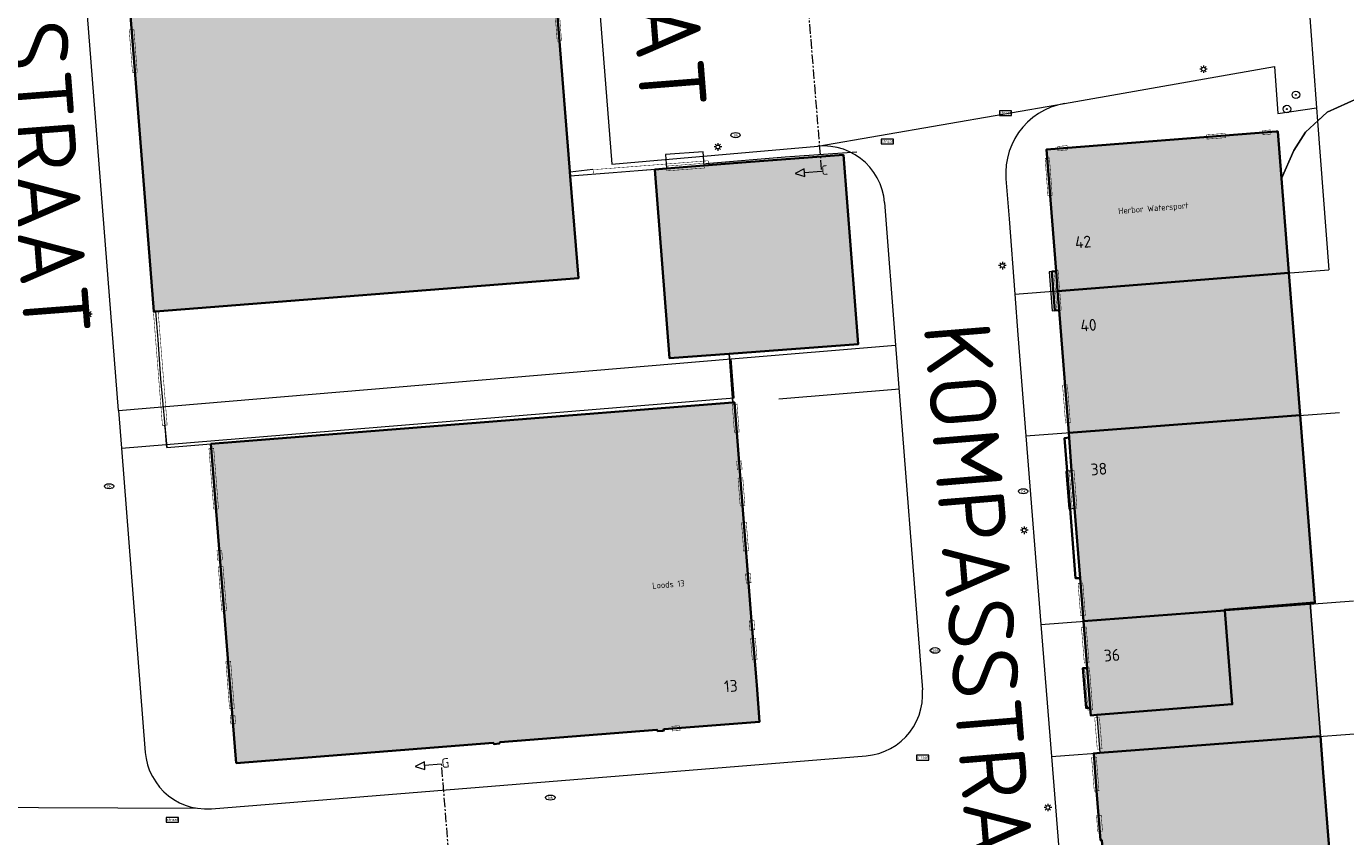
# Model space of a CAD drawing. Header units: metres. Extents: x 97476 to 98458, y 435938 to 436449.
# Tile 39 of 55: x 98207 to 98346, y 436091 to 436177. Entities that reach past the tile are written whole.
import ezdxf
from ezdxf.enums import TextEntityAlignment as Align
from ezdxf.lldxf.tags import DXFTag

# ---------------------------------------------------------------- set-up
doc = ezdxf.new("R2010")
doc.units = ezdxf.units.M
doc.linetypes.add('ZZ-CENTER-SO', pattern=[8, 5, -1, 1, -1])
for name, color, linetype, lineweight in [('B-RO-OG-BEBOUWING-V', 254, 'Continuous', 18), ('B-WE-GK-BESCHOEIING-G', 252, 'GK-BESCHOEIING', 18), ('B-WE-GR-BOOM-S', 252, 'Continuous', 18), ('B-WE-IE-MEUBILAIR_WEGMEUBILAIR_VERKEERSBORD-S', 252, 'Continuous', 18), ('B-WE-IE-TERREINAFSCHEIDING_KUNSTMATIG_HEKWERK-G', 252, 'IE-TERREINAFSCHEIDING-KUNSTMATIG', 18), ('B-WE-KG-GRENS_PERCEEL-G', 150, 'KG-PERCEEL', 18), ('B-WE-KL-ET_LS_OV_LICHTMAST-S', 1, 'Continuous', 18), ('B-WE-KL-GAS_PUT-S', 252, 'Continuous', 18), ('B-WE-KL-WATER-S', 252, 'Continuous', 18), ('B-WE-OG-BEBOUWING-GV', 4, 'Continuous', 35), ('B-WE-OG-BEBOUWING_ENTREE_GARAGE-G', 4, 'Continuous', 18), ('B-WE-OG-BEBOUWING_HOOFDGEBOUW-G', 4, 'Continuous', 18), ('B-WE-OG-BEBOUWING_HUISNUMMER-T25-500', 7, 'Continuous', 25), ('B-WE-OG-BEBOUWING_STRAATNAAM-T35-2000', 2, 'Continuous', 35), ('B-WE-OG-GRONDGEBRUIK-T25-250', 7, 'Continuous', 25), ('B-WE-OG-TERREIN_ERF-GV', 252, 'Continuous', 18), ('B-WE-OG-WATER-GV', 252, 'Continuous', 18), ('B-WE-VH-VERHARDING_OPEN-GV', 252, 'Continuous', 18), ('X-XX-AL-VERWIJZING-S-200', 7, 'Continuous', 18), ('X-XX-AL-VERWIJZING_DOORSNEDE-G', 7, 'ZZ-CENTER-SO', 18)]:
    doc.layers.add(name, color=color, linetype=linetype, lineweight=lineweight)
doc.styles.add('NLCS-ISO', font='NLCS-ISO.ttf')
doc.styles.add('NLCS-ISO-M2000-T35', font='NLCS-ISO.ttf', dxfattribs={"height": 7})
doc.styles.add('NLCS-ISO-M250-T25', font='NLCS-ISO.ttf', dxfattribs={"height": 0.625})
doc.styles.add('NLCS-ISO-M500-T25', font='NLCS-ISO.ttf', dxfattribs={"height": 1.25})
doc.styles.get("Standard").update_dxf_attribs({"font": 'arial.ttf'})
doc.linetypes.add('GK-BESCHOEIING', pattern='A,30,-5,[1,NLCS.SHX,S=1,R=0,X=0,Y=0],-5', length=40)
doc.linetypes.add('IE-TERREINAFSCHEIDING-KUNSTMATIG', pattern='A,4,[82,NLCS.SHX,S=0.75,R=90,X=0,Y=0],4,-2', length=10)
tags = doc.linetypes.add('KG-PERCEEL', pattern='A,5.5,-2,["P",Standard,S=1.8,R=0,X=-0.5,Y=-0.9],-2,5.5,-2,[5,NLCS.SHX,S=0.75,R=0,X=0,Y=0],-2', length=19).pattern_tags.tags
tags[6] = DXFTag(74, 10)

# ---------------------------------------------------------------- blocks, each defined once
blk = doc.blocks.new('SIE-WEG_VERKEERSBORD_STRAATNAAM-SO')
at = {"color": 0, "linetype": 'ByBlock', "lineweight": 18}
blk.add_lwpolyline([(-3.25, -1.25), (3.25, -1.25), (3.25, 1.25), (-3.25, 1.25)], close=True, dxfattribs=at)
at = {"color": 0, "linetype": 'ByBlock', "lineweight": 18, "style": 'NLCS-ISO'}
blk.add_text('straat', height=1.5, dxfattribs=at).set_placement((0, 0.15), align=Align.MIDDLE_CENTER)
blk = doc.blocks.new('SKL-ET_OV_LICHTMAST-SO')
at = {"color": 0, "linetype": 'ByBlock', "lineweight": 18}
for points in [[(-1.25, 0), (-2, 0)], [(-1.41, 1.41), (-0.88, 0.88)], [(0, 2), (0, 1.25)], [(0.88, 0.88), (1.41, 1.41)], [(2, 0), (1.25, 0)], [(-1.41, -1.41), (-0.88, -0.88)], [(0, -1.25), (0, -2)], [(0.88, -0.88), (1.41, -1.41)]]:
    blk.add_lwpolyline(points, dxfattribs=at)
blk.add_circle((0, 0), 1, dxfattribs=at)
blk = doc.blocks.new('SKL-WATER_BRANDKRAAN_BRANDPUT-SO')
at = {"color": 0, "linetype": 'ByBlock', "lineweight": 18}
blk.add_ellipse((0, 0), major_axis=(2.5, 0), ratio=0.54, dxfattribs=at)
at = {"color": 0, "linetype": 'ByBlock', "lineweight": 18, "style": 'NLCS-ISO'}
blk.add_text('bk', height=1.5, dxfattribs=at).set_placement((0.16, 0), align=Align.MIDDLE_CENTER)
blk = doc.blocks.new('SKL-GAS_PUT-SO')
at = {"color": 0, "linetype": 'ByBlock', "lineweight": 18}
blk.add_ellipse((0, 0), major_axis=(2.5, 0), ratio=0.601255, dxfattribs=at)
at = {"color": 0, "linetype": 'ByBlock', "lineweight": 18, "style": 'NLCS-ISO'}
blk.add_text('gas', height=1.8, dxfattribs=at).set_placement((0.12, 0.3), align=Align.MIDDLE_CENTER)
blk = doc.blocks.new('SGR-BOOM_01-SO')
at = {"linetype": 'ByBlock', "lineweight": 18}
h = blk.add_hatch(color=0, dxfattribs=at)
h.dxf.hatch_style = 1
edge = h.paths.add_edge_path()
edge.add_arc((0, 0), 0.25, 0, 360)
at = {"color": 0, "linetype": 'ByBlock', "lineweight": 18}
for radius in [2, 0.25]:
    blk.add_circle((0, 0), radius, dxfattribs=at)
blk = doc.blocks.new('SAL-VERWIJZING_DOORSNEDE_LINKS-SO')
for p, q in [((-9, 2), (-14, 0)), ((-14, 0), (-9, -2)), ((-9, -2), (-9, 2)), ((0, 0), (-9, 0))]:
    blk.add_line(p, q)
at = {"lineweight": 50, "style": 'NLCS-ISO'}
blk.add_attdef('...', text='', height=5, dxfattribs=at).set_placement((0, 0.53), align=Align.MIDDLE_LEFT)

msp = doc.modelspace()

# ---------------------------------------------------------------- hatches: boundary and pattern name
at = {"layer": 'B-RO-OG-BEBOUWING-V', "transparency": 33554495}
h = msp.add_hatch(color=256, dxfattribs=at)
h.dxf.hatch_style = 1
h.paths.add_polyline_path([(98265.23, 436149.92), (98264.36, 436160.7), (98264.29, 436161.66), (98262.01, 436190.07), (98260.5, 436209.04), (98258.15, 436239.32), (98256.33, 436239.18), (98256.06, 436242.69), (98257.86, 436242.83), (98256.83, 436256.3), (98250.32, 436255.78), (98246.93, 436255.51), (98243.98, 436255.27), (98243.73, 436255.25), (98211.98, 436252.72), (98213.02, 436239.29), (98214.76, 436239.42), (98215.03, 436235.93), (98213.29, 436235.79), (98220.33, 436146.39), (98220.53, 436146.4)])
h = msp.add_hatch(color=256, dxfattribs=at)
h.dxf.hatch_style = 1
h.paths.add_polyline_path([(98319.99, 436095.72), (98320.39, 436090.52), (98320.53, 436090.52), (98320.89, 436085.79), (98320.75, 436085.77), (98321.16, 436080.75), (98321.54, 436075.99), (98321.56, 436075.74), (98345.53, 436077.67), (98343.95, 436097.65), (98343.65, 436101.49), (98320.34, 436099.73), (98319.68, 436099.68)])
h.paths.add_polyline_path([(98320.02, 436103.74), (98320.34, 436099.73), (98343.65, 436101.49), (98342.57, 436115.58), (98333.53, 436114.87), (98333.54, 436114.77), (98334.32, 436104.87)])
h.paths.add_polyline_path([(98333.54, 436114.77), (98318.6, 436113.64), (98318.98, 436108.68), (98319.31, 436104.51), (98319.37, 436103.69), (98320.02, 436103.74), (98334.32, 436104.87)])
h.paths.add_polyline_path([(98318.6, 436113.64), (98333.54, 436114.77), (98333.53, 436114.87), (98342.57, 436115.58), (98343.06, 436115.62), (98341.5, 436135.42), (98317.04, 436133.58), (98317.08, 436133.07), (98317.35, 436129.56), (98317.66, 436125.59), (98318.24, 436118.2)])
h.paths.add_polyline_path([(98340.32, 436150.47), (98315.87, 436148.56), (98316.03, 436146.53), (98317.04, 436133.58), (98341.5, 436135.42)])
h.paths.add_polyline_path([(98315.7, 436150.66), (98315.71, 436150.65), (98315.87, 436148.56), (98340.32, 436150.47), (98339.53, 436160.47), (98339.14, 436165.43), (98338.96, 436165.41), (98314.7, 436163.53)])
h = msp.add_hatch(color=256, dxfattribs=at)
h.dxf.hatch_style = 1
h.paths.add_polyline_path([(98294.8, 436142.95), (98293.23, 436162.94), (98282.96, 436162.17), (98278.5, 436161.82), (98274.52, 436161.51), (98273.29, 436161.4), (98274.86, 436141.46), (98281.15, 436141.93)])
h = msp.add_hatch(color=256, dxfattribs=at)
h.dxf.hatch_style = 1
h.paths.add_polyline_path([(98282.11, 436131.76), (98281.71, 436136.78), (98281.6, 436136.77), (98281.54, 436136.77), (98226.38, 436132.39), (98228.92, 436100.37), (98229.06, 436098.64), (98256.2, 436100.8), (98256.3, 436100.66), (98256.85, 436100.71), (98256.94, 436100.85), (98273.52, 436102.17), (98273.63, 436102.04), (98274.18, 436102.08), (98274.27, 436102.23), (98284.36, 436103.03), (98284.06, 436106.89), (98283.99, 436107.75), (98283.69, 436111.58), (98283.67, 436111.81), (98283.61, 436112.57), (98283.6, 436112.74)])

# ---------------------------------------------------------------- linework, layer by layer
at = {"layer": 'B-WE-GK-BESCHOEIING-G', "ltscale": 0.2}
for points in [[(98344.36, 436167.47), (98347.65, 436168.95)], [(98339.53, 436160.47), (98340.84, 436163.42), (98342.08, 436165.35), (98344.36, 436167.47)], [(98342.57, 436115.58), (98343.65, 436101.49)]]:
    msp.add_lwpolyline(points, dxfattribs=at)
at = {"layer": 'B-WE-IE-TERREINAFSCHEIDING_KUNSTMATIG_HEKWERK-G', "ltscale": 0.2}
for points in [[(98278.65, 436162.05), (98287.07, 436162.73), (98294.66, 436163.28)], [(98264.33, 436161.15), (98266.74, 436161.45)], [(98281.15, 436141.93), (98281.21, 436141.07)], [(98281.21, 436141.07), (98281.54, 436136.77)], [(98221.72, 436132.02), (98221.65, 436132.78), (98221.57, 436133.77), (98221.5, 436134.38)], [(98320.02, 436103.74), (98320.34, 436099.73)]]:
    msp.add_lwpolyline(points, dxfattribs=at)
at = {"layer": 'B-WE-KG-GRENS_PERCEEL-G', "ltscale": 0.2}
for points in [[(98260.38, 436268.36), (98268.75, 436161.96), (98290.52, 436163.88)], [(98216.6, 436135.93), (98207.01, 436258.1), (98211.04, 436258.44)], [(98341.96, 436185.15), (98343.24, 436167.93)], [(98316.58, 436168.38), (98338.78, 436172.3), (98339.16, 436167.34), (98343.24, 436167.93)], [(98344.36, 436167.47), (98347.65, 436168.95)], [(98290.52, 436163.88), (98316.58, 436168.38)], [(98316.58, 436168.38), (98315.86, 436168.22), (98315.16, 436167.98), (98314.49, 436167.68), (98313.85, 436167.32), (98313.25, 436166.89), (98312.7, 436166.41), (98312.19, 436165.88), (98311.74, 436165.3), (98311.35, 436164.67), (98311.02, 436164.02), (98310.76, 436163.33), (98310.56, 436162.62), (98310.44, 436161.89), (98310.38, 436161.16), (98310.4, 436160.42)], [(98343.24, 436167.93), (98343.35, 436166.53)], [(98344.36, 436167.47), (98343.35, 436166.53)], [(98343.35, 436166.53), (98344.52, 436150.8)], [(98297.57, 436157.91), (98297.49, 436158.59), (98297.33, 436159.25), (98297.1, 436159.9), (98296.8, 436160.52), (98296.44, 436161.1), (98296.02, 436161.64), (98295.55, 436162.14), (98295.03, 436162.58), (98294.46, 436162.97), (98293.86, 436163.29), (98293.22, 436163.55), (98292.57, 436163.73), (98291.89, 436163.85), (98291.21, 436163.9), (98290.52, 436163.88)], [(98310.4, 436160.42), (98310.73, 436156.18), (98311.34, 436148.21)], [(98297.57, 436157.91), (98298.75, 436142.84)], [(98311.34, 436148.21), (98344.52, 436150.8)], [(98311.34, 436148.21), (98311.67, 436143.94), (98312.52, 436133.24)], [(98281.35, 436141.38), (98298.75, 436142.84)], [(98298.75, 436142.84), (98301.58, 436106.4)], [(98216.6, 436135.93), (98281.35, 436141.38)], [(98216.91, 436131.95), (98281.67, 436137.27), (98281.35, 436141.38)], [(98216.6, 436135.93), (98216.91, 436131.95)], [(98312.52, 436133.24), (98345.65, 436135.73)], [(98312.52, 436133.24), (98314.1, 436113.3)], [(98216.91, 436131.95), (98219.44, 436099.79)], [(98314.1, 436113.3), (98347.14, 436115.79)], [(98314.1, 436113.3), (98315.21, 436099.35)], [(98295.63, 436099.42), (98296.3, 436099.51), (98296.96, 436099.67), (98297.6, 436099.9), (98298.21, 436100.19), (98298.79, 436100.54), (98299.33, 436100.96), (98299.82, 436101.43), (98300.26, 436101.94), (98300.65, 436102.5), (98300.97, 436103.1), (98301.23, 436103.73), (98301.42, 436104.38), (98301.54, 436105.04), (98301.6, 436105.72), (98301.58, 436106.4)], [(98315.21, 436099.35), (98348.18, 436101.83)], [(98219.44, 436099.79), (98219.52, 436099.13), (98219.68, 436098.47), (98219.9, 436097.84), (98220.19, 436097.23), (98220.54, 436096.66), (98220.94, 436096.12), (98221.4, 436095.63), (98221.9, 436095.19), (98222.45, 436094.8), (98223.04, 436094.47), (98223.66, 436094.21), (98224.3, 436094.01), (98224.96, 436093.88)], [(98224.96, 436093.88), (98225.7, 436093.81), (98226.44, 436093.83), (98295.63, 436099.42)], [(98315.21, 436099.35), (98317.43, 436071.4)], [(98199.7, 436094), (98224.96, 436093.88)]]:
    msp.add_lwpolyline(points, dxfattribs=at)
at = {"layer": 'B-WE-OG-BEBOUWING-GV'}
for points in [[(98264.36, 436160.7), (98264.29, 436161.66), (98262.01, 436190.07), (98260.5, 436209.04), (98258.15, 436239.32), (98256.33, 436239.18), (98256.06, 436242.69), (98257.86, 436242.83), (98256.83, 436256.3), (98250.32, 436255.78), (98246.93, 436255.51), (98243.98, 436255.27), (98243.73, 436255.25), (98211.98, 436252.72), (98213.02, 436239.29), (98214.76, 436239.42), (98215.03, 436235.93), (98213.29, 436235.79), (98220.33, 436146.39), (98220.53, 436146.4), (98265.23, 436149.92)], [(98315.7, 436150.66), (98315.71, 436150.65), (98315.87, 436148.56), (98340.32, 436150.47), (98339.53, 436160.47), (98339.14, 436165.43), (98338.96, 436165.41), (98314.7, 436163.53)], [(98278.5, 436161.82), (98274.52, 436161.51), (98273.29, 436161.4), (98274.86, 436141.46), (98281.15, 436141.93), (98294.8, 436142.95), (98293.23, 436162.94), (98282.96, 436162.17)], [(98315.26, 436150.61), (98315.58, 436146.5), (98316.03, 436146.53), (98315.87, 436148.56), (98315.71, 436150.65), (98315.7, 436150.66), (98315.26, 436150.62)], [(98340.32, 436150.47), (98315.87, 436148.56), (98316.03, 436146.53), (98317.04, 436133.58), (98341.5, 436135.42)], [(98229.06, 436098.64), (98256.2, 436100.8), (98256.3, 436100.66), (98256.85, 436100.71), (98256.94, 436100.85), (98273.52, 436102.17), (98273.63, 436102.04), (98274.18, 436102.08), (98274.27, 436102.23), (98284.36, 436103.03), (98284.06, 436106.89), (98283.99, 436107.75), (98283.69, 436111.58), (98283.67, 436111.81), (98283.61, 436112.57), (98283.6, 436112.74), (98282.11, 436131.76), (98281.71, 436136.78), (98281.6, 436136.77), (98281.54, 436136.77), (98226.38, 436132.39), (98228.92, 436100.37)], [(98318.6, 436113.64), (98333.54, 436114.77), (98333.53, 436114.87), (98342.57, 436115.58), (98343.06, 436115.62), (98341.5, 436135.42), (98317.04, 436133.58), (98317.08, 436133.07), (98317.35, 436129.56), (98317.66, 436125.59), (98318.24, 436118.2)], [(98317.08, 436133.07), (98316.6, 436133.02), (98316.88, 436129.51), (98317.19, 436125.55), (98317.77, 436118.19), (98318.24, 436118.2), (98317.66, 436125.59), (98317.35, 436129.56)], [(98333.54, 436114.77), (98318.6, 436113.64), (98318.98, 436108.68), (98319.31, 436104.51), (98319.37, 436103.69), (98320.02, 436103.74), (98334.32, 436104.87)], [(98319.31, 436104.51), (98318.98, 436108.68), (98318.52, 436108.68), (98318.87, 436104.48)], [(98319.99, 436095.72), (98320.39, 436090.52), (98320.53, 436090.52), (98320.89, 436085.79), (98320.75, 436085.77), (98321.16, 436080.75), (98321.54, 436075.99), (98321.56, 436075.74), (98345.53, 436077.67), (98343.95, 436097.65), (98343.65, 436101.49), (98320.34, 436099.73), (98319.68, 436099.68)]]:
    msp.add_lwpolyline(points, close=True, dxfattribs=at)
at = {"layer": 'B-WE-OG-BEBOUWING_ENTREE_GARAGE-G', "const_width": 0.05}
for points in [[(98262.98, 436174.97), (98263.43, 436175.01), (98263.26, 436177.27), (98262.67, 436184.56), (98262.23, 436184.51)], [(98218.59, 436171.67), (98218.09, 436171.63), (98217.74, 436176.16), (98218.24, 436176.2)], [(98333.6, 436164.77), (98333.56, 436165.22), (98332.63, 436165.15), (98331.61, 436165.07), (98331.66, 436164.62)], [(98338.41, 436165.14), (98338.36, 436165.59), (98338.36, 436165.59), (98337.53, 436165.52), (98337.58, 436165.08)], [(98316.92, 436163.48), (98316.87, 436163.93), (98316.87, 436163.93), (98315.86, 436163.84), (98315.9, 436163.4)], [(98266.85, 436160.89), (98266.81, 436161.39), (98278.94, 436162.33), (98278.98, 436161.83)], [(98274.54, 436161.26), (98274.5, 436161.76), (98278.48, 436162.06), (98278.53, 436161.56)], [(98314.84, 436158.64), (98315.29, 436158.68), (98315.13, 436160.95), (98315, 436162.63), (98314.55, 436162.58)], [(98315.8, 436146.48), (98316.25, 436146.53), (98316.08, 436148.63), (98315.92, 436150.72), (98315.48, 436150.67)], [(98221.75, 436134.4), (98221.25, 436134.35), (98220.3, 436146.38), (98220.8, 436146.42)], [(98317.21, 436134.65), (98316.71, 436134.61), (98316.39, 436138.61), (98316.9, 436138.65)], [(98282.21, 436133.66), (98281.71, 436133.62), (98281.48, 436136.57), (98281.98, 436136.61)], [(98227.18, 436125.53), (98226.68, 436125.49), (98226.17, 436131.89), (98226.67, 436131.93)], [(98282.52, 436129.69), (98282.02, 436129.65), (98281.95, 436130.56), (98282.45, 436130.6)], [(98282.82, 436125.88), (98282.32, 436125.84), (98282.09, 436128.78), (98282.59, 436128.82)], [(98317.91, 436125.62), (98317.41, 436125.58), (98317.1, 436129.54), (98317.6, 436129.58)], [(98283.2, 436121.11), (98282.69, 436121.07), (98282.46, 436124.08), (98282.96, 436124.12)], [(98227.6, 436120.14), (98227.1, 436120.09), (98227.02, 436121.12), (98227.52, 436121.16)], [(98228.03, 436114.75), (98227.53, 436114.71), (98227.16, 436119.39), (98227.66, 436119.43)], [(98283.46, 436117.73), (98282.96, 436117.69), (98282.89, 436118.64), (98283.39, 436118.68)], [(98318.8, 436114.27), (98318.3, 436114.23), (98318.03, 436117.65), (98318.53, 436117.69)], [(98283.85, 436112.76), (98283.35, 436112.72), (98283.28, 436113.67), (98283.78, 436113.71)], [(98319.19, 436109.29), (98318.69, 436109.24), (98318.39, 436113), (98318.89, 436113.04)], [(98284.1, 436109.61), (98283.6, 436109.56), (98283.42, 436111.82), (98283.92, 436111.86)], [(98228.85, 436104.44), (98228.35, 436104.4), (98227.96, 436109.37), (98228.46, 436109.41)], [(98319.58, 436104.29), (98319.08, 436104.25), (98318.73, 436108.66), (98319.23, 436108.71)], [(98228.98, 436102.83), (98228.48, 436102.79), (98228.41, 436103.69), (98228.91, 436103.73)], [(98320.56, 436100.17), (98320.06, 436100.12), (98319.79, 436103.44), (98320.29, 436103.48)], [(98275.16, 436102.05), (98275.11, 436102.55), (98275.91, 436102.6), (98275.96, 436102.1)], [(98320.24, 436095.74), (98319.74, 436095.69), (98319.46, 436099.24), (98319.96, 436099.28)], [(98320.61, 436091.46), (98320.11, 436091.42), (98319.98, 436093.1), (98320.48, 436093.14)]]:
    msp.add_lwpolyline(points, close=True, dxfattribs=at)
at = {"layer": 'B-WE-OG-BEBOUWING_ENTREE_GARAGE-G'}
msp.add_lwpolyline([(98286.39, 436137.17), (98299.14, 436138.21)], dxfattribs=at)
at = {"layer": 'B-WE-OG-BEBOUWING_HOOFDGEBOUW-G'}
for points in [[(98265.23, 436149.92), (98264.36, 436160.7), (98264.29, 436161.66), (98262.01, 436190.07), (98260.5, 436209.04), (98258.15, 436239.32), (98256.33, 436239.18), (98256.06, 436242.69), (98257.86, 436242.83), (98256.83, 436256.3), (98250.32, 436255.78), (98246.93, 436255.51), (98243.98, 436255.27), (98243.73, 436255.25), (98211.98, 436252.72), (98213.02, 436239.29), (98214.76, 436239.42), (98215.03, 436235.93), (98213.29, 436235.79), (98220.33, 436146.39), (98220.53, 436146.4), (98265.23, 436149.92)], [(98315.7, 436150.66), (98315.71, 436150.65), (98315.87, 436148.56), (98340.32, 436150.47), (98339.53, 436160.47), (98339.14, 436165.43), (98338.96, 436165.41), (98314.7, 436163.53)], [(98293.23, 436162.94), (98282.96, 436162.17), (98278.5, 436161.82), (98274.52, 436161.51), (98273.29, 436161.4), (98274.86, 436141.46), (98281.15, 436141.93), (98294.8, 436142.95), (98293.23, 436162.94)], [(98340.32, 436150.47), (98315.87, 436148.56), (98316.03, 436146.53), (98317.04, 436133.58), (98341.5, 436135.42)], [(98318.6, 436113.64), (98333.54, 436114.77), (98333.53, 436114.87), (98342.57, 436115.58), (98343.06, 436115.62), (98341.5, 436135.42), (98317.04, 436133.58), (98317.08, 436133.07), (98317.35, 436129.56), (98317.66, 436125.59), (98318.24, 436118.2)], [(98333.54, 436114.77), (98318.6, 436113.64), (98318.98, 436108.68), (98319.31, 436104.51), (98319.37, 436103.69), (98320.02, 436103.74), (98334.32, 436104.87)], [(98320.02, 436103.74), (98320.34, 436099.73), (98343.65, 436101.49), (98342.57, 436115.58), (98333.53, 436114.87), (98333.54, 436114.77), (98334.32, 436104.87)], [(98319.99, 436095.72), (98320.39, 436090.52), (98320.53, 436090.52), (98320.89, 436085.79), (98320.75, 436085.77), (98321.16, 436080.75), (98321.54, 436075.99), (98321.56, 436075.74), (98345.53, 436077.67), (98343.95, 436097.65), (98343.65, 436101.49), (98320.34, 436099.73), (98319.68, 436099.68)]]:
    msp.add_lwpolyline(points, close=True, dxfattribs=at)
at = {"layer": 'B-WE-OG-TERREIN_ERF-GV'}
for points in [[(98274.52, 436161.51), (98278.5, 436161.82), (98278.4, 436163.28), (98274.42, 436162.98)], [(98226.38, 436132.39), (98281.54, 436136.77), (98281.21, 436141.07), (98281.15, 436141.93), (98274.86, 436141.46), (98273.29, 436161.4), (98268.9, 436161.06), (98264.36, 436160.7), (98265.23, 436149.92), (98220.53, 436146.4), (98220.77, 436143.44), (98221.05, 436139.26), (98221.72, 436132.02)], [(98320.02, 436103.74), (98320.34, 436099.73), (98343.65, 436101.49), (98342.57, 436115.58), (98333.53, 436114.87), (98333.54, 436114.77), (98334.32, 436104.87)]]:
    msp.add_lwpolyline(points, close=True, dxfattribs=at)
at = {"layer": 'B-WE-OG-WATER-GV'}
msp.add_lwpolyline([(98347.65, 436168.95), (98344.36, 436167.47), (98342.08, 436165.35), (98340.84, 436163.42), (98339.53, 436160.47), (98340.32, 436150.47), (98341.5, 436135.42), (98343.06, 436115.62), (98342.57, 436115.58), (98343.65, 436101.49), (98343.95, 436097.65), (98345.53, 436077.67)], dxfattribs=at)
at = {"layer": 'B-WE-VH-VERHARDING_OPEN-GV'}
for points in [[(98315.71, 436150.65), (98315.26, 436150.61), (98314.96, 436150.59), (98315.28, 436146.47), (98315.58, 436146.5), (98316.03, 436146.53), (98315.87, 436148.56)], [(98317.66, 436125.59), (98317.35, 436129.56), (98316.88, 436129.51), (98316.75, 436129.49), (98317.07, 436125.54), (98317.19, 436125.55)]]:
    msp.add_lwpolyline(points, close=True, dxfattribs=at)
at = {"layer": 'X-XX-AL-VERWIJZING_DOORSNEDE-G', "ltscale": 0.2}
for points in [[(98289.12, 436183.14), (98290.91, 436161.21)], [(98252.67, 436074.86), (98250.76, 436098.53)]]:
    msp.add_lwpolyline(points, dxfattribs=at)

# ---------------------------------------------------------------- block references
at = {"layer": 'B-WE-GR-BOOM-S', "xscale": 0.2, "yscale": 0.2, "zscale": 0.2}
for p in [(98341.06, 436169.3), (98340.11, 436167.8)]:
    msp.add_blockref('SGR-BOOM_01-SO', p, dxfattribs=at)
at = {"layer": 'B-WE-IE-MEUBILAIR_WEGMEUBILAIR_VERKEERSBORD-S', "xscale": 0.2, "yscale": 0.2, "zscale": 0.2}
for p in [(98310.36, 436167.36), (98297.87, 436164.36), (98301.61, 436099.23), (98222.29, 436092.66)]:
    msp.add_blockref('SIE-WEG_VERKEERSBORD_STRAATNAAM-SO', p, dxfattribs=at)
at = {"layer": 'B-WE-KL-ET_LS_OV_LICHTMAST-S', "xscale": 0.2, "yscale": 0.2, "zscale": 0.2}
for p in [(98331.29, 436172.01), (98279.96, 436163.79), (98310.03, 436151.25), (98213.44, 436146.1), (98312.34, 436123.27), (98314.84, 436093.96)]:
    msp.add_blockref('SKL-ET_OV_LICHTMAST-SO', p, dxfattribs=at)
at = {"layer": 'B-WE-KL-GAS_PUT-S', "xscale": 0.2, "yscale": 0.2, "zscale": 0.2}
msp.add_blockref('SKL-GAS_PUT-SO', (98302.91, 436110.56), dxfattribs=at)
at = {"layer": 'B-WE-KL-WATER-S', "xscale": 0.2, "yscale": 0.2, "zscale": 0.2}
for p in [(98281.83, 436165.04), (98215.62, 436127.92), (98312.23, 436127.39), (98262.25, 436095.01)]:
    msp.add_blockref('SKL-WATER_BRANDKRAAN_BRANDPUT-SO', p, dxfattribs=at)
at = {"layer": 'X-XX-AL-VERWIJZING-S-200', "xscale": 0.2, "yscale": 0.2, "zscale": 0.2, "rotation": 4.679113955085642}
msp.add_blockref('SAL-VERWIJZING_DOORSNEDE_LINKS-SO', (98290.91, 436161.21), dxfattribs=at).add_auto_attribs({'...': 'C'})
at = {"layer": 'X-XX-AL-VERWIJZING-S-200', "ltscale": 0.2, "xscale": 0.2, "yscale": 0.2, "zscale": 0.2, "rotation": 4.61051078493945}
msp.add_blockref('SAL-VERWIJZING_DOORSNEDE_LINKS-SO', (98250.76, 436098.53), dxfattribs=at).add_auto_attribs({'...': 'G'})

# ---------------------------------------------------------------- texts
at = {"layer": 'B-WE-OG-BEBOUWING_HUISNUMMER-T25-500', "style": 'NLCS-ISO-M500-T25'}
for s, rotation, p in [('42', 4.4, (98318.56, 436153.75)), ('40', 4.4, (98319.13, 436144.95)), ('38', 4.3, (98320.23, 436129.74)), ('36', 4.3, (98321.61, 436110.06)), ('13', 4.5, (98281.33, 436106.8))]:
    msp.add_text(s, height=1.25, rotation=rotation, dxfattribs=at).set_placement(p, align=Align.MIDDLE)
at = {"layer": 'B-WE-OG-BEBOUWING_STRAATNAAM-T35-2000', "style": 'NLCS-ISO-M2000-T35'}
for s, rotation, p in [('SONARSTRAAT', 274.5, (98272.9, 436198.57)), ('SEXTANTSTRAAT', 274.4, (98207.44, 436179.65)), ('KOMPASSTRAAT', 274.7, (98307.96, 436111.4)), ('KOMPASSTRAAT', 354.9, (98182.31, 436088.03))]:
    msp.add_text(s, height=7, rotation=rotation, dxfattribs=at).set_placement(p, align=Align.MIDDLE)
at = {"layer": 'B-WE-OG-GRONDGEBRUIK-T25-250', "style": 'NLCS-ISO-M250-T25'}
for s, p in [('Herbor Watersport', (98322.3, 436156.7)), ('Loods 13', (98273.05, 436117.08))]:
    msp.add_text(s, height=0.65, rotation=4.5255, dxfattribs=at).set_placement(p)

doc.saveas('drawing.dxf')
